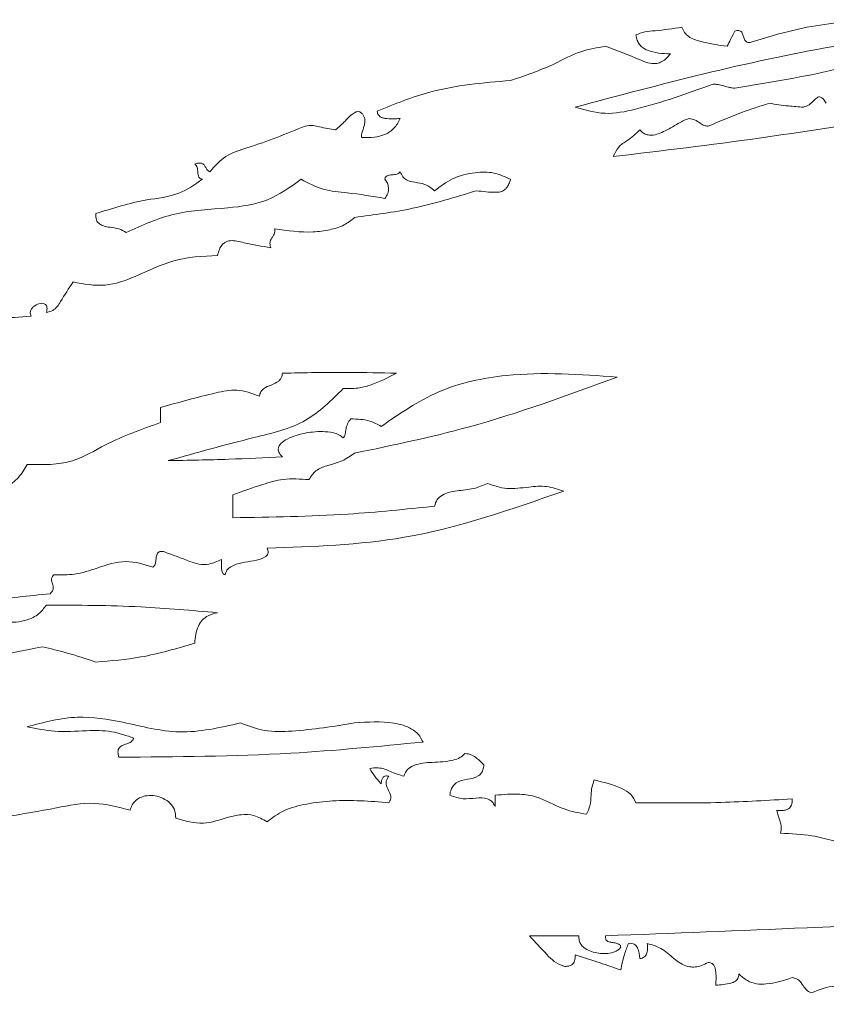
# Paper-space layout 'Sheet1' of a CAD drawing. Header units: millimetres. Extents: x 0 to 432, y 0 to 279.
# Tile 5 of 90: x 149.06 to 153.04, y 86.64 to 91.5. Entities that reach past the tile are written whole.
import ezdxf

# ---------------------------------------------------------------- set-up
doc = ezdxf.new("R2010")
doc.units = ezdxf.units.MM
doc.header["$LTSCALE"] = 0.5

psp = doc.layouts.new('Sheet1')

# ---------------------------------------------------------------- linework, layer by layer
at = {"color": 7, "linetype": 'Continuous', "lineweight": 15}
for p, q in [((149.7588, 89.5085), (149.7588, 89.5833)), ((150.1156, 89.152), (150.1156, 89.0388)), ((151.4108, 87.6118), (151.4108, 87.6682)), ((151.8235, 86.9736), (151.5799, 86.9736))]:
    psp.add_line(p, q, dxfattribs=at)
for points, knots in [([(151.8051, 91.0668), (152.2275, 91.1794), (153.0049, 91.3866), (153.8054, 91.4637), (154.1709, 91.4989)], [0, 0, 0, 0, 0.543343, 1, 1, 1, 1]), ([(153.2316, 91.4989), (153.1157, 91.4864), (152.9244, 91.4658), (152.741, 91.4085), (152.6688, 91.386)], [0, 0, 0, 0, 0.6063551, 1, 1, 1, 1]), ([(152.3317, 91.4618), (152.2882, 91.4549), (152.2274, 91.4453), (152.1501, 91.4412), (152.1196, 91.4293), (152.1054, 91.4238)], [0, 0, 0, 0, 0.575839, 0.802656, 1, 1, 1, 1]), ([(152.5559, 91.3673), (152.5109, 91.3736), (152.4458, 91.3826), (152.3732, 91.4072), (152.343, 91.4346), (152.3356, 91.4526), (152.3317, 91.4618)], [0, 0, 0, 0, 0.534803, 0.773235, 0.883772, 1, 1, 1, 1]), ([(152.5937, 91.4427), (152.5864, 91.4288), (152.5734, 91.4039), (152.5613, 91.3785), (152.5559, 91.3673)], [0, 0, 0, 0, 0.558682, 1, 1, 1, 1]), ([(152.6688, 91.386), (152.666, 91.3858), (152.661, 91.3855), (152.6541, 91.3871), (152.6479, 91.3908), (152.6429, 91.3973), (152.638, 91.409), (152.6345, 91.4241), (152.6278, 91.438), (152.6188, 91.4434), (152.6118, 91.4451), (152.6032, 91.4449), (152.5971, 91.4435), (152.5937, 91.4427)], [0, 0, 0, 0, 0.075937, 0.138134, 0.193169, 0.273801, 0.359897, 0.541971, 0.708348, 0.764038, 0.826942, 0.90357, 1, 1, 1, 1]), ([(152.1054, 91.4238), (152.1068, 91.4146), (152.1095, 91.3974), (152.1222, 91.3752), (152.14, 91.3587), (152.1886, 91.3337), (152.236, 91.3316), (152.275, 91.3298)], [0, 0, 0, 0, 0.129034, 0.24191, 0.350668, 0.464059, 1, 1, 1, 1]), ([(153.6259, 91.4051), (153.4379, 91.3471), (153.0992, 91.2425), (152.7493, 91.1861), (152.5937, 91.161)], [0, 0, 0, 0, 0.5552027, 1, 1, 1, 1]), ([(151.9553, 91.3673), (151.9141, 91.3607), (151.8251, 91.3463), (151.6784, 91.2631), (151.5596, 91.2231), (151.4864, 91.1985)], [0, 0, 0, 0, 0.248449, 0.53695, 1, 1, 1, 1]), ([(152.275, 91.3298), (152.2676, 91.3207), (152.2541, 91.3043), (152.2287, 91.2878), (152.1985, 91.2799), (152.1626, 91.2843), (152.0824, 91.3199), (152.0123, 91.346), (151.9553, 91.3673)], [0, 0, 0, 0, 0.099542, 0.180916, 0.253364, 0.361674, 0.480631, 1, 1, 1, 1]), ([(151.4864, 91.1985), (151.3514, 91.1871), (151.1243, 91.1679), (150.9139, 91.0823), (150.8286, 91.0476)], [0, 0, 0, 0, 0.5947149, 1, 1, 1, 1]), ([(152.4814, 91.1794), (152.3571, 91.1341), (152.1859, 91.0717), (151.9522, 91.0241), (151.8542, 91.0525), (151.8051, 91.0668)], [0, 0, 0, 0, 0.569173, 0.784301, 1, 1, 1, 1]), ([(152.5937, 91.161), (152.5889, 91.161), (152.5781, 91.1612), (152.5571, 91.1664), (152.5321, 91.173), (152.5055, 91.1804), (152.4888, 91.1797), (152.4814, 91.1794)], [0, 0, 0, 0, 0.125051, 0.282918, 0.564076, 0.806146, 1, 1, 1, 1]), ([(152.9318, 91.0668), (152.9417, 91.0701), (152.9605, 91.0766), (152.9803, 91.0964), (152.9944, 91.1112), (153.007, 91.1178), (153.0162, 91.1174), (153.0243, 91.1126), (153.0344, 91.1026), (153.0405, 91.0927), (153.0447, 91.0859)], [0, 0, 0, 0, 0.214399, 0.411422, 0.575955, 0.640965, 0.702798, 0.758829, 0.832685, 1, 1, 1, 1]), ([(150.7346, 91.0476), (150.7218, 91.0415), (150.6967, 91.0294), (150.6651, 90.991), (150.6385, 90.9683), (150.6222, 90.9544)], [0, 0, 0, 0, 0.285524, 0.562286, 1, 1, 1, 1]), ([(150.754, 90.9166), (150.7533, 90.9173), (150.7518, 90.9187), (150.7506, 90.9218), (150.75, 90.9286), (150.7545, 90.9468), (150.7631, 90.9691), (150.7679, 90.9949), (150.7667, 91.0131), (150.76, 91.0279), (150.7495, 91.0395), (150.7398, 91.0447), (150.7346, 91.0476)], [0, 0, 0, 0, 0.020483, 0.041562, 0.065277, 0.157968, 0.415263, 0.553611, 0.687741, 0.778704, 0.87924, 1, 1, 1, 1]), ([(150.8286, 91.0476), (150.829, 91.044), (150.8297, 91.0373), (150.8339, 91.0283), (150.8411, 91.0203), (150.8526, 91.0143), (150.8865, 91.007), (150.9166, 91.0089), (150.9414, 91.0106)], [0, 0, 0, 0, 0.081621, 0.152487, 0.219273, 0.32319, 0.439962, 1, 1, 1, 1]), ([(153.5708, 91.0476), (153.2854, 91.0008), (152.7612, 90.9149), (152.2338, 90.8517), (151.9936, 90.8229)], [0, 0, 0, 0, 0.544463, 1, 1, 1, 1]), ([(152.4619, 90.973), (152.5166, 90.9964), (152.6152, 91.0386), (152.7173, 91.0713), (152.7628, 91.0859)], [0, 0, 0, 0, 0.554528, 1, 1, 1, 1]), ([(152.7628, 91.0859), (152.7946, 91.081), (152.8508, 91.0724), (152.9074, 91.0685), (152.9318, 91.0668)], [0, 0, 0, 0, 0.567904, 1, 1, 1, 1]), ([(150.9414, 91.0106), (150.9326, 90.9934), (150.915, 90.9591), (150.8661, 90.9292), (150.8113, 90.9159), (150.7741, 90.9163), (150.754, 90.9166)], [0, 0, 0, 0, 0.2529292, 0.5059331, 0.7326076, 1, 1, 1, 1]), ([(152.1249, 90.9544), (152.1302, 90.9487), (152.1402, 90.9378), (152.1608, 90.9293), (152.1988, 90.9266), (152.2554, 90.9503), (152.3067, 90.9821), (152.3458, 91.0043), (152.3616, 91.0087), (152.3685, 91.0106)], [0, 0, 0, 0, 0.085839, 0.163071, 0.240592, 0.504577, 0.818405, 0.920601, 1, 1, 1, 1]), ([(152.3685, 91.0106), (152.3776, 91.0091), (152.3971, 91.0058), (152.4191, 90.9888), (152.4404, 90.9745), (152.4551, 90.9735), (152.4619, 90.973)], [0, 0, 0, 0, 0.265815, 0.572913, 0.803384, 1, 1, 1, 1]), ([(150.4721, 90.973), (150.3793, 90.9355), (150.2506, 90.8835), (150.0771, 90.8333), (150.0268, 90.7755), (150.0027, 90.7478)], [0, 0, 0, 0, 0.573459, 0.795389, 1, 1, 1, 1]), ([(150.6222, 90.9544), (150.596, 90.959), (150.5593, 90.9655), (150.5097, 90.9786), (150.4855, 90.975), (150.4721, 90.973)], [0, 0, 0, 0, 0.526177, 0.734882, 1, 1, 1, 1]), ([(151.9936, 90.8229), (152.0011, 90.8396), (152.0158, 90.8727), (152.0712, 90.9061), (152.1045, 90.9361), (152.1249, 90.9544)], [0, 0, 0, 0, 0.284452, 0.562061, 1, 1, 1, 1]), ([(150.0027, 90.7478), (149.998, 90.7502), (149.9888, 90.755), (149.9817, 90.7691), (149.9743, 90.7824), (149.9626, 90.7901), (149.9509, 90.7911), (149.9399, 90.7896), (149.932, 90.7871), (149.9276, 90.7856)], [0, 0, 0, 0, 0.16144, 0.322951, 0.484407, 0.647261, 0.737902, 0.85246, 1, 1, 1, 1]), ([(149.9276, 90.7856), (149.9303, 90.7836), (149.9361, 90.7795), (149.941, 90.7644), (149.9426, 90.7451), (149.9449, 90.7249), (149.9534, 90.7143), (149.9601, 90.7112), (149.9639, 90.7108), (149.9659, 90.7105)], [0, 0, 0, 0, 0.108814, 0.227009, 0.502535, 0.762507, 0.873729, 0.93252, 1, 1, 1, 1]), ([(149.9659, 90.7105), (149.9281, 90.6842), (149.8453, 90.6267), (149.6557, 90.6097), (149.5221, 90.5672), (149.4398, 90.5409)], [0, 0, 0, 0, 0.244143, 0.53437, 1, 1, 1, 1]), ([(149.589, 90.4472), (149.6679, 90.4832), (149.8276, 90.556), (150.0692, 90.5637), (150.291, 90.5943), (150.3995, 90.6721), (150.4532, 90.7105)], [0, 0, 0, 0, 0.281267, 0.568851, 0.78687, 1, 1, 1, 1]), ([(150.4532, 90.7105), (150.4884, 90.6917), (150.5595, 90.6537), (150.7034, 90.6434), (150.8043, 90.6265), (150.8658, 90.6163)], [0, 0, 0, 0, 0.278172, 0.560274, 1, 1, 1, 1]), ([(150.8658, 90.7105), (150.8661, 90.7125), (150.8667, 90.7162), (150.8701, 90.7226), (150.881, 90.7305), (150.9011, 90.7324), (150.9205, 90.7339), (150.9355, 90.7391), (150.9395, 90.745), (150.9414, 90.7478)], [0, 0, 0, 0, 0.065512, 0.123099, 0.23395, 0.495614, 0.771294, 0.889563, 1, 1, 1, 1]), ([(150.8658, 90.6163), (150.8715, 90.624), (150.883, 90.6397), (150.8851, 90.6674), (150.8798, 90.6922), (150.8705, 90.7044), (150.8658, 90.7105)], [0, 0, 0, 0, 0.275532, 0.556492, 0.778685, 1, 1, 1, 1]), ([(150.9414, 90.7478), (150.9453, 90.7392), (150.9522, 90.7236), (150.977, 90.7023), (151.0159, 90.6945), (151.0669, 90.6892), (151.0956, 90.6664), (151.111, 90.6541)], [0, 0, 0, 0, 0.138815, 0.251131, 0.469624, 0.713639, 1, 1, 1, 1]), ([(151.111, 90.6541), (151.1394, 90.6755), (151.1992, 90.7205), (151.3028, 90.746), (151.4039, 90.7482), (151.4592, 90.7229), (151.4864, 90.7105)], [0, 0, 0, 0, 0.262623, 0.552359, 0.779726, 1, 1, 1, 1]), ([(151.4864, 90.7105), (151.484, 90.7027), (151.4796, 90.6885), (151.4693, 90.6706), (151.4555, 90.6564), (151.4362, 90.6473), (151.3887, 90.645), (151.3493, 90.65), (151.3174, 90.6541)], [0, 0, 0, 0, 0.121461, 0.219523, 0.301861, 0.412338, 0.524047, 1, 1, 1, 1]), ([(151.3174, 90.6541), (151.2131, 90.6218), (151.0166, 90.5611), (150.8126, 90.5347), (150.7167, 90.5223)], [0, 0, 0, 0, 0.530183, 1, 1, 1, 1]), ([(149.4398, 90.5409), (149.4394, 90.5302), (149.4385, 90.5112), (149.4562, 90.4884), (149.4808, 90.4785), (149.5134, 90.4717), (149.5524, 90.4691), (149.5774, 90.4542), (149.589, 90.4472)], [0, 0, 0, 0, 0.159377, 0.283017, 0.413166, 0.559189, 0.795455, 1, 1, 1, 1]), ([(150.7167, 90.5223), (150.7, 90.5087), (150.6638, 90.4792), (150.5914, 90.4594), (150.4765, 90.4433), (150.3855, 90.4567), (150.3219, 90.4661)], [0, 0, 0, 0, 0.155854, 0.336392, 0.535625, 1, 1, 1, 1]), ([(150.3219, 90.4661), (150.3225, 90.459), (150.3235, 90.4465), (150.3154, 90.4305), (150.3071, 90.42), (150.3016, 90.4099), (150.2988, 90.3996), (150.2988, 90.3867), (150.3011, 90.3776), (150.3025, 90.3724)], [0, 0, 0, 0, 0.209684, 0.370401, 0.5229, 0.615209, 0.716753, 0.839833, 1, 1, 1, 1]), ([(150.3025, 90.3724), (150.2588, 90.3794), (150.2027, 90.3884), (150.1376, 90.4058), (150.1048, 90.4091), (150.0778, 90.4017), (150.0597, 90.3848), (150.0474, 90.3625), (150.0426, 90.3446), (150.04, 90.3346)], [0, 0, 0, 0, 0.4334833, 0.5559741, 0.6610045, 0.7536121, 0.819138, 0.8983856, 1, 1, 1, 1]), ([(150.04, 90.3346), (149.9666, 90.3306), (149.8239, 90.3228), (149.6517, 90.2343), (149.4849, 90.1737), (149.3802, 90.1934), (149.327, 90.2033)], [0, 0, 0, 0, 0.295215, 0.574403, 0.783409, 1, 1, 1, 1]), ([(149.327, 90.2033), (149.306, 90.1714), (149.2795, 90.1312), (149.2503, 90.0812), (149.2266, 90.0599), (149.206, 90.0552), (149.1952, 90.0527)], [0, 0, 0, 0, 0.554116, 0.698516, 0.840708, 1, 1, 1, 1]), ([(149.1952, 90.0527), (149.1965, 90.0573), (149.1987, 90.0655), (149.1989, 90.0772), (149.1961, 90.0863), (149.1897, 90.0939), (149.1789, 90.0981), (149.1601, 90.0977), (149.1411, 90.0897), (149.1257, 90.0764), (149.1182, 90.0651), (149.1153, 90.0539), (149.1157, 90.0435), (149.1186, 90.0371), (149.1201, 90.0338)], [0, 0, 0, 0, 0.090407, 0.160749, 0.217198, 0.266928, 0.342006, 0.426798, 0.618112, 0.715469, 0.808323, 0.868738, 0.931008, 1, 1, 1, 1]), ([(149.1201, 90.0338), (149.0653, 90.029), (148.9702, 90.0207), (148.8778, 90.0431), (148.8387, 90.0527)], [0, 0, 0, 0, 0.577128, 1, 1, 1, 1]), ([(150.2468, 89.64), (150.2485, 89.6473), (150.2516, 89.6613), (150.2723, 89.6818), (150.3048, 89.6941), (150.3355, 89.7067), (150.3516, 89.7237), (150.3583, 89.737), (150.3596, 89.7472), (150.3602, 89.7526)], [0, 0, 0, 0, 0.13048, 0.247457, 0.495004, 0.741601, 0.820589, 0.903863, 1, 1, 1, 1]), ([(150.3602, 89.7526), (150.4697, 89.7549), (150.6574, 89.7588), (150.845, 89.7544), (150.9231, 89.7526)], [0, 0, 0, 0, 0.583676, 1, 1, 1, 1]), ([(150.3602, 89.7526), (150.4697, 89.7549), (150.6574, 89.7588), (150.845, 89.7544), (150.9231, 89.7526)], [0, 0, 0, 0, 0.583676, 1, 1, 1, 1]), ([(150.9231, 89.7526), (150.8805, 89.7306), (150.8197, 89.6991), (150.7294, 89.6761), (150.6846, 89.6769), (150.6605, 89.6773)], [0, 0, 0, 0, 0.516972, 0.740043, 1, 1, 1, 1]), ([(150.848, 89.4898), (150.9388, 89.5528), (151.125, 89.6819), (151.5324, 89.7682), (151.8297, 89.7467), (152.012, 89.7334)], [0, 0, 0, 0, 0.269232, 0.551929, 1, 1, 1, 1]), ([(152.012, 89.7334), (151.7691, 89.6441), (151.346, 89.4884), (150.9047, 89.3968), (150.7167, 89.3578)], [0, 0, 0, 0, 0.5738815, 1, 1, 1, 1]), ([(149.7588, 89.5833), (149.849, 89.6088), (149.9719, 89.6436), (150.1396, 89.6783), (150.2097, 89.6532), (150.2468, 89.64)], [0, 0, 0, 0, 0.564448, 0.769313, 1, 1, 1, 1]), ([(150.6605, 89.6773), (150.6023, 89.6187), (150.4795, 89.4952), (150.1616, 89.4229), (149.9359, 89.3598), (149.7961, 89.3208)], [0, 0, 0, 0, 0.255272, 0.538734, 1, 1, 1, 1]), ([(149.1012, 89.3019), (149.1778, 89.3003), (149.3163, 89.2975), (149.5182, 89.4243), (149.667, 89.4764), (149.7588, 89.5085)], [0, 0, 0, 0, 0.321119, 0.581262, 1, 1, 1, 1]), ([(150.6605, 89.4331), (150.663, 89.4358), (150.6684, 89.4417), (150.6715, 89.4578), (150.6739, 89.478), (150.6804, 89.5043), (150.6917, 89.5191), (150.6978, 89.5271)], [0, 0, 0, 0, 0.105743, 0.227354, 0.462617, 0.709434, 1, 1, 1, 1]), ([(150.6978, 89.5271), (150.7299, 89.5262), (150.7831, 89.5248), (150.8296, 89.4998), (150.848, 89.4898)], [0, 0, 0, 0, 0.603433, 1, 1, 1, 1]), ([(150.3602, 89.3397), (150.3564, 89.3434), (150.3493, 89.3503), (150.3422, 89.3622), (150.3388, 89.3757), (150.342, 89.3914), (150.3568, 89.4111), (150.3862, 89.4301), (150.4386, 89.4505), (150.5145, 89.4654), (150.5869, 89.4658), (150.6389, 89.4516), (150.6538, 89.4389), (150.6605, 89.4331)], [0, 0, 0, 0, 0.040217, 0.073356, 0.101952, 0.142511, 0.18769, 0.282265, 0.399126, 0.606601, 0.855588, 0.934459, 1, 1, 1, 1]), ([(150.7167, 89.3578), (150.6966, 89.3436), (150.6546, 89.3141), (150.5857, 89.2989), (150.5228, 89.2754), (150.5014, 89.2428), (150.491, 89.227)], [0, 0, 0, 0, 0.273247, 0.571473, 0.792219, 1, 1, 1, 1]), ([(148.8009, 89.1892), (148.8232, 89.1795), (148.866, 89.1608), (148.9359, 89.1637), (149.0015, 89.1887), (149.061, 89.2347), (149.0878, 89.2794), (149.1012, 89.3019)], [0, 0, 0, 0, 0.201307, 0.385871, 0.567163, 0.782992, 1, 1, 1, 1]), ([(149.7961, 89.3208), (149.8962, 89.3225), (150.0844, 89.3257), (150.2723, 89.3352), (150.3602, 89.3397)], [0, 0, 0, 0, 0.532239, 1, 1, 1, 1]), ([(150.491, 89.227), (150.4484, 89.23), (150.3709, 89.2354), (150.2459, 89.1986), (150.1644, 89.1694), (150.1156, 89.152)], [0, 0, 0, 0, 0.327597, 0.596901, 1, 1, 1, 1]), ([(151.111, 89.0955), (151.1145, 89.1072), (151.1213, 89.1296), (151.1608, 89.1606), (151.2245, 89.174), (151.3019, 89.1779), (151.35, 89.1983), (151.3725, 89.2079)], [0, 0, 0, 0, 0.118782, 0.229377, 0.480934, 0.757584, 1, 1, 1, 1]), ([(151.3725, 89.2079), (151.4041, 89.1973), (151.4705, 89.1749), (151.5692, 89.1912), (151.6647, 89.198), (151.7209, 89.1797), (151.7489, 89.1706)], [0, 0, 0, 0, 0.257317, 0.541297, 0.770937, 1, 1, 1, 1]), ([(151.7489, 89.1706), (151.4889, 89.0795), (151.014, 88.9131), (150.5118, 88.8961), (150.2846, 88.8884)], [0, 0, 0, 0, 0.547588, 1, 1, 1, 1]), ([(150.1156, 89.0388), (150.3055, 89.0416), (150.6382, 89.0464), (150.9691, 89.0808), (151.111, 89.0955)], [0, 0, 0, 0, 0.571054, 1, 1, 1, 1]), ([(149.7777, 88.8703), (149.7743, 88.8711), (149.7682, 88.8726), (149.7596, 88.8728), (149.7526, 88.8711), (149.7461, 88.867), (149.7411, 88.8591), (149.7377, 88.846), (149.7361, 88.8288), (149.734, 88.8123), (149.7284, 88.8), (149.7232, 88.7966), (149.7207, 88.7949)], [0, 0, 0, 0, 0.09429, 0.168991, 0.22989, 0.283598, 0.372999, 0.473118, 0.647626, 0.83783, 0.920358, 1, 1, 1, 1]), ([(150.0594, 88.8325), (150.0393, 88.8234), (150.004, 88.8074), (149.9483, 88.8064), (149.8758, 88.8336), (149.8194, 88.8547), (149.7777, 88.8703)], [0, 0, 0, 0, 0.221016, 0.389205, 0.547702, 1, 1, 1, 1]), ([(150.2846, 88.8884), (150.2861, 88.8851), (150.2888, 88.879), (150.2903, 88.8697), (150.2889, 88.8603), (150.2829, 88.851), (150.2437, 88.8249), (150.1779, 88.8239), (150.1143, 88.8043), (150.0846, 88.7812), (150.0797, 88.7651), (150.0772, 88.7571)], [0, 0, 0, 0, 0.039664, 0.0722741, 0.1006503, 0.1418617, 0.1885898, 0.6074442, 0.8206786, 0.9111563, 1, 1, 1, 1]), ([(149.7207, 88.7949), (149.6767, 88.8086), (149.5849, 88.837), (149.4551, 88.7931), (149.3397, 88.755), (149.2668, 88.7565), (149.2325, 88.7571)], [0, 0, 0, 0, 0.27045, 0.564767, 0.795165, 1, 1, 1, 1]), ([(150.0772, 88.7571), (150.0744, 88.7582), (150.069, 88.7601), (150.0617, 88.7706), (150.0591, 88.7956), (150.0593, 88.8172), (150.0594, 88.8325)], [0, 0, 0, 0, 0.105937, 0.206309, 0.44251, 1, 1, 1, 1]), ([(149.2325, 88.7571), (149.23, 88.7546), (149.2256, 88.75), (149.2216, 88.7419), (149.2196, 88.7291), (149.226, 88.7124), (149.2308, 88.6946), (149.2271, 88.681), (149.2218, 88.6719), (149.2165, 88.6664), (149.2136, 88.6634)], [0, 0, 0, 0, 0.102837, 0.185596, 0.258366, 0.472721, 0.695556, 0.778724, 0.877018, 1, 1, 1, 1]), ([(149.2136, 88.6634), (149.1087, 88.6524), (148.9273, 88.6333), (148.7457, 88.6152), (148.6691, 88.6075)], [0, 0, 0, 0, 0.577847, 1, 1, 1, 1]), ([(148.9516, 88.5508), (148.9653, 88.5418), (148.9938, 88.5231), (149.0477, 88.521), (149.1034, 88.5329), (149.1588, 88.5589), (149.1835, 88.5919), (149.1952, 88.6075)], [0, 0, 0, 0, 0.174342, 0.362025, 0.560814, 0.791546, 1, 1, 1, 1]), ([(149.1952, 88.6075), (149.3506, 88.6068), (149.6327, 88.6055), (149.9137, 88.5808), (150.04, 88.5697)], [0, 0, 0, 0, 0.550858, 1, 1, 1, 1]), ([(150.04, 88.5697), (150.0244, 88.5657), (149.9966, 88.5586), (149.9633, 88.5348), (149.9346, 88.4892), (149.9305, 88.4485), (149.9276, 88.4193)], [0, 0, 0, 0, 0.232214, 0.415026, 0.580306, 1, 1, 1, 1]), ([(149.1768, 88.4009), (148.9781, 88.362), (148.7349, 88.3143), (148.458, 88.2486), (148.3356, 88.2395), (148.2685, 88.2723), (148.237, 88.2878)], [0, 0, 0, 0, 0.629758, 0.770966, 0.892242, 1, 1, 1, 1]), ([(149.4398, 88.3258), (149.3912, 88.3419), (149.3045, 88.3705), (149.2158, 88.3916), (149.1768, 88.4009)], [0, 0, 0, 0, 0.561241, 1, 1, 1, 1]), ([(149.9276, 88.4193), (149.8394, 88.393), (149.6798, 88.3455), (149.514, 88.3319), (149.4398, 88.3258)], [0, 0, 0, 0, 0.552938, 1, 1, 1, 1]), ([(150.1528, 88.0252), (150.0522, 88.0018), (149.8583, 87.9568), (149.5927, 88.0285), (149.3394, 88.0696), (149.1834, 88.0282), (149.1012, 88.0063)], [0, 0, 0, 0, 0.286138, 0.551125, 0.763262, 1, 1, 1, 1]), ([(151.0543, 87.9307), (151.0476, 87.9438), (151.0342, 87.9698), (150.9854, 88.0069), (150.8773, 88.0368), (150.7815, 88.0299), (150.7167, 88.0252)], [0, 0, 0, 0, 0.117381, 0.232263, 0.480575, 1, 1, 1, 1]), ([(149.1012, 88.0063), (149.1458, 87.997), (149.2423, 87.9769), (149.3818, 87.9881), (149.5153, 87.9885), (149.591, 87.9626), (149.6273, 87.9502)], [0, 0, 0, 0, 0.255599, 0.552414, 0.785324, 1, 1, 1, 1]), ([(150.7167, 88.0252), (150.6144, 88.0086), (150.4678, 87.9848), (150.2742, 87.9793), (150.1922, 88.0103), (150.1528, 88.0252)], [0, 0, 0, 0, 0.544749, 0.78111, 1, 1, 1, 1]), ([(150.7167, 88.0252), (150.6144, 88.0086), (150.4678, 87.9848), (150.2742, 87.9793), (150.1922, 88.0103), (150.1528, 88.0252)], [0, 0, 0, 0, 0.544749, 0.78111, 1, 1, 1, 1]), ([(149.6273, 87.9502), (149.6234, 87.9434), (149.6154, 87.9295), (149.5915, 87.922), (149.5694, 87.9151), (149.5529, 87.9024), (149.5482, 87.8868), (149.5484, 87.8722), (149.5512, 87.8618), (149.5527, 87.8559)], [0, 0, 0, 0, 0.164857, 0.339945, 0.51937, 0.683495, 0.765019, 0.866635, 1, 1, 1, 1]), ([(149.5527, 87.8559), (149.836, 87.8576), (150.3377, 87.8606), (150.837, 87.9095), (151.0543, 87.9307)], [0, 0, 0, 0, 0.564662, 1, 1, 1, 1]), ([(150.9598, 87.7619), (150.9648, 87.7741), (150.9748, 87.7983), (151.0263, 87.8255), (151.1041, 87.8314), (151.1806, 87.834), (151.2371, 87.8509), (151.2534, 87.8669), (151.2612, 87.8746)], [0, 0, 0, 0, 0.113266, 0.224693, 0.489919, 0.800384, 0.904849, 1, 1, 1, 1]), ([(151.2612, 87.8746), (151.2729, 87.8729), (151.2948, 87.8698), (151.3251, 87.8469), (151.3435, 87.8293), (151.3546, 87.8186)], [0, 0, 0, 0, 0.312765, 0.58349, 1, 1, 1, 1]), ([(150.7913, 87.8), (150.8053, 87.8019), (150.8303, 87.8052), (150.8652, 87.7985), (150.9053, 87.779), (150.9372, 87.769), (150.9598, 87.7619)], [0, 0, 0, 0, 0.2402, 0.428775, 0.596515, 1, 1, 1, 1]), ([(150.848, 87.7244), (150.8362, 87.7374), (150.8149, 87.7608), (150.7986, 87.7879), (150.7913, 87.8)], [0, 0, 0, 0, 0.552878, 1, 1, 1, 1]), ([(151.3546, 87.8186), (151.3535, 87.81), (151.3516, 87.7946), (151.3416, 87.775), (151.3176, 87.7537), (151.2727, 87.7476), (151.2276, 87.7392), (151.2026, 87.716), (151.191, 87.6947), (151.1879, 87.6777), (151.1861, 87.6682)], [0, 0, 0, 0, 0.104434, 0.186347, 0.258372, 0.481664, 0.713279, 0.792984, 0.884695, 1, 1, 1, 1]), ([(150.8853, 87.7619), (150.8817, 87.7626), (150.8754, 87.7638), (150.8666, 87.7629), (150.8598, 87.7597), (150.8533, 87.7527), (150.8495, 87.7402), (150.8485, 87.7299), (150.848, 87.7244)], [0, 0, 0, 0, 0.1688164, 0.2998528, 0.4089983, 0.5125371, 0.7394118, 1, 1, 1, 1]), ([(150.8853, 87.6309), (150.888, 87.6347), (150.8928, 87.6414), (150.8963, 87.6527), (150.8959, 87.6703), (150.8831, 87.692), (150.872, 87.7153), (150.8727, 87.735), (150.8769, 87.7487), (150.8823, 87.7572), (150.8853, 87.7619)], [0, 0, 0, 0, 0.097402, 0.176609, 0.247854, 0.466738, 0.699855, 0.784486, 0.881531, 1, 1, 1, 1]), ([(151.8613, 87.5742), (151.8677, 87.588), (151.8815, 87.6178), (151.8831, 87.6646), (151.8862, 87.7079), (151.8954, 87.732), (151.8996, 87.7433)], [0, 0, 0, 0, 0.2578121, 0.5589195, 0.7936854, 1, 1, 1, 1]), ([(151.8996, 87.7433), (151.9456, 87.7322), (152.0081, 87.7172), (152.0817, 87.6767), (152.0975, 87.6462), (152.1054, 87.6309)], [0, 0, 0, 0, 0.58477, 0.793285, 1, 1, 1, 1]), ([(149.6089, 87.5934), (149.6115, 87.6025), (149.6165, 87.62), (149.6334, 87.6411), (149.6584, 87.6583), (149.6927, 87.6679), (149.7333, 87.6665), (149.7725, 87.6543), (149.8061, 87.6316), (149.831, 87.5973), (149.8329, 87.5696), (149.8339, 87.5553)], [0, 0, 0, 0, 0.087795, 0.168151, 0.246809, 0.36769, 0.493637, 0.621005, 0.745811, 0.86868, 1, 1, 1, 1]), ([(150.2846, 87.537), (150.3114, 87.5569), (150.3699, 87.6004), (150.4841, 87.6271), (150.657, 87.6491), (150.7926, 87.6383), (150.8853, 87.6309)], [0, 0, 0, 0, 0.159336, 0.347879, 0.554506, 1, 1, 1, 1]), ([(151.1861, 87.6682), (151.2079, 87.6605), (151.2503, 87.6456), (151.3128, 87.655), (151.3599, 87.6565), (151.3875, 87.6432), (151.4014, 87.6299), (151.4075, 87.6181), (151.4108, 87.6118)], [0, 0, 0, 0, 0.279153, 0.541802, 0.768412, 0.838113, 0.912503, 1, 1, 1, 1]), ([(151.4108, 87.6682), (151.4515, 87.6717), (151.5195, 87.6776), (151.6099, 87.6635), (151.6804, 87.6319), (151.7588, 87.5922), (151.8237, 87.5808), (151.8613, 87.5742)], [0, 0, 0, 0, 0.26152, 0.438061, 0.580004, 0.75628, 1, 1, 1, 1]), ([(152.1054, 87.6309), (152.2453, 87.6296), (152.5023, 87.6273), (152.7588, 87.6428), (152.8757, 87.6498)], [0, 0, 0, 0, 0.544335, 1, 1, 1, 1]), ([(152.8757, 87.6498), (152.876, 87.6442), (152.8765, 87.634), (152.8737, 87.6198), (152.8676, 87.6086), (152.8573, 87.5995), (152.842, 87.5937), (152.8221, 87.5917), (152.8078, 87.5928), (152.8001, 87.5934)], [0, 0, 0, 0, 0.147309, 0.268994, 0.374886, 0.476632, 0.623287, 0.796077, 1, 1, 1, 1]), ([(148.7447, 87.5183), (148.9107, 87.5461), (149.1382, 87.5841), (149.4298, 87.6421), (149.55, 87.6094), (149.6089, 87.5934)], [0, 0, 0, 0, 0.57933, 0.793993, 1, 1, 1, 1]), ([(149.8339, 87.5553), (149.8794, 87.5415), (149.9666, 87.5149), (150.0731, 87.5558), (150.1554, 87.5737), (150.2239, 87.5722), (150.2636, 87.5492), (150.2846, 87.537)], [0, 0, 0, 0, 0.298201, 0.571162, 0.708778, 0.845198, 1, 1, 1, 1]), ([(152.8001, 87.5934), (152.8056, 87.5745), (152.8135, 87.5478), (152.8245, 87.51), (152.821, 87.4911), (152.819, 87.4803)], [0, 0, 0, 0, 0.51199, 0.721013, 1, 1, 1, 1]), ([(152.819, 87.4803), (152.871, 87.4781), (152.9598, 87.4743), (153.0458, 87.4524), (153.0815, 87.4432)], [0, 0, 0, 0, 0.585521, 1, 1, 1, 1]), ([(154.1903, 87.0671), (153.7768, 87.0487), (153.0319, 87.0156), (152.2868, 86.9865), (151.9553, 86.9736)], [0, 0, 0, 0, 0.555071, 1, 1, 1, 1]), ([(151.5799, 86.9736), (151.6082, 86.9426), (151.6477, 86.8993), (151.7011, 86.8436), (151.7327, 86.8299), (151.7489, 86.8229)], [0, 0, 0, 0, 0.55309, 0.771073, 1, 1, 1, 1]), ([(152.0304, 86.9174), (152.0271, 86.9132), (152.0201, 86.9041), (152.0034, 86.8954), (151.9682, 86.8845), (151.9236, 86.8846), (151.8777, 86.8969), (151.8504, 86.912), (151.833, 86.9309), (151.8235, 86.9511), (151.8235, 86.9659), (151.8235, 86.9736)], [0, 0, 0, 0, 0.0605752, 0.1301487, 0.2095176, 0.4827589, 0.6220626, 0.7516668, 0.8325757, 0.9128516, 1, 1, 1, 1]), ([(151.9553, 86.9736), (151.9549, 86.9707), (151.9543, 86.9654), (151.9554, 86.9581), (151.9583, 86.9523), (151.9658, 86.9449), (151.9816, 86.9408), (152.0012, 86.9389), (152.0172, 86.9354), (152.0255, 86.9289), (152.029, 86.9237), (152.0299, 86.9196), (152.0304, 86.9174)], [0, 0, 0, 0, 0.082542, 0.14909, 0.206304, 0.260744, 0.440269, 0.643783, 0.827752, 0.882429, 0.937827, 1, 1, 1, 1]), ([(152.0304, 86.8048), (152.0355, 86.8307), (152.0445, 86.8756), (152.0615, 86.918), (152.0687, 86.9361)], [0, 0, 0, 0, 0.575763, 1, 1, 1, 1]), ([(152.0687, 86.9361), (152.0741, 86.9364), (152.0839, 86.937), (152.0972, 86.9326), (152.1067, 86.9245), (152.1197, 86.9016), (152.1225, 86.8793), (152.1249, 86.861)], [0, 0, 0, 0, 0.151628, 0.272225, 0.380926, 0.492219, 1, 1, 1, 1]), ([(152.1249, 86.861), (152.1286, 86.8617), (152.1357, 86.8629), (152.1451, 86.8679), (152.1525, 86.875), (152.1599, 86.8877), (152.164, 86.9088), (152.1621, 86.9263), (152.1611, 86.9361)], [0, 0, 0, 0, 0.119844, 0.228206, 0.332863, 0.441316, 0.689963, 1, 1, 1, 1]), ([(152.1611, 86.9361), (152.1875, 86.9281), (152.2407, 86.912), (152.2969, 86.8533), (152.3532, 86.82), (152.3991, 86.8185), (152.4306, 86.8257), (152.4508, 86.8363), (152.4619, 86.8421)], [0, 0, 0, 0, 0.2410634, 0.4854469, 0.7158746, 0.7968239, 0.8889141, 1, 1, 1, 1]), ([(151.7489, 86.8229), (151.7558, 86.8227), (151.7684, 86.8223), (151.7855, 86.8274), (151.7971, 86.8372), (151.8033, 86.8497), (151.8059, 86.8638), (151.8054, 86.8739), (151.8051, 86.8794)], [0, 0, 0, 0, 0.217209, 0.394216, 0.55181, 0.680656, 0.827209, 1, 1, 1, 1]), ([(151.8051, 86.8794), (151.8461, 86.8664), (151.9215, 86.8426), (151.9962, 86.8166), (152.0304, 86.8048)], [0, 0, 0, 0, 0.543525, 1, 1, 1, 1]), ([(152.4619, 86.8421), (152.4656, 86.8417), (152.4723, 86.8411), (152.4814, 86.837), (152.4894, 86.8298), (152.4954, 86.8183), (152.5026, 86.7843), (152.5007, 86.7541), (152.4992, 86.7292)], [0, 0, 0, 0, 0.081991, 0.152774, 0.21931, 0.323018, 0.43998, 1, 1, 1, 1]), ([(152.4992, 86.7292), (152.5244, 86.7312), (152.5551, 86.7336), (152.5893, 86.7445), (152.6011, 86.7526), (152.6083, 86.7626), (152.6121, 86.7735), (152.6124, 86.7816), (152.6126, 86.7859)], [0, 0, 0, 0, 0.5332598, 0.650511, 0.7579829, 0.8296474, 0.9079957, 1, 1, 1, 1]), ([(152.6126, 86.7859), (152.626, 86.7735), (152.6512, 86.7503), (152.6999, 86.7341), (152.7763, 86.7343), (152.8336, 86.7532), (152.8757, 86.767)], [0, 0, 0, 0, 0.192823, 0.361722, 0.53202, 1, 1, 1, 1]), ([(152.8757, 86.767), (152.8842, 86.7655), (152.9004, 86.7627), (152.9181, 86.7459), (152.9315, 86.7264), (152.9455, 86.7045), (152.9615, 86.696), (152.9696, 86.6917)], [0, 0, 0, 0, 0.2061367, 0.38648, 0.568381, 0.7823293, 1, 1, 1, 1]), ([(152.9696, 86.6917), (153.0088, 86.707), (153.0872, 86.7378), (153.2339, 86.7066), (153.3264, 86.662), (153.3818, 86.6352)], [0, 0, 0, 0, 0.28528, 0.572058, 1, 1, 1, 1])]:
    psp.add_open_spline(points, degree=3, knots=knots, dxfattribs=at)

doc.saveas('drawing.dxf')
